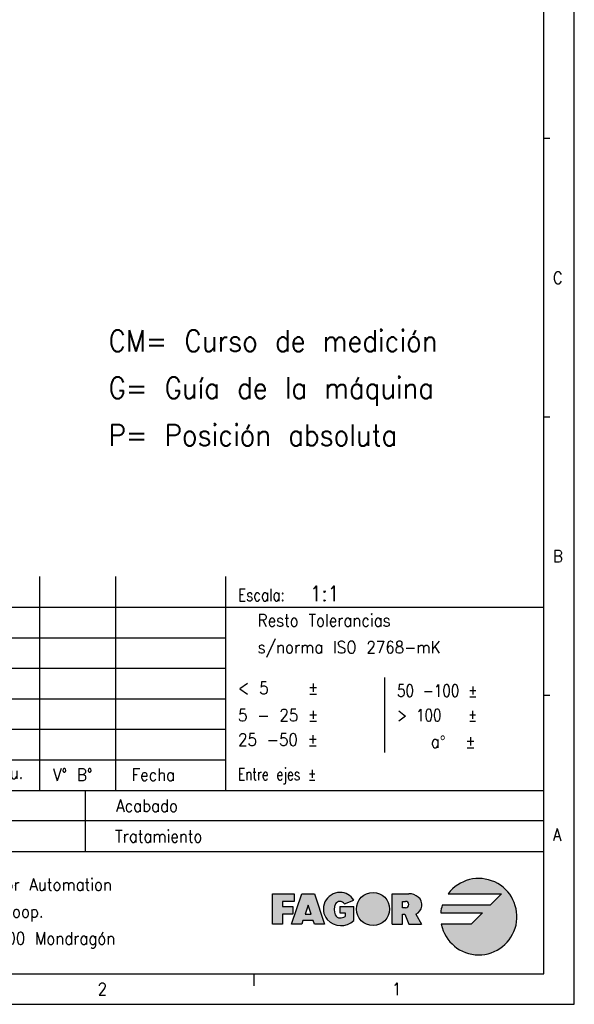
# Model space of a CAD drawing. Header units: millimetres. Extents: x -285 to 2170, y -283 to 203.
# Tile 11 of 33: x 218 to 309, y -217 to -56. Entities that reach past the tile are written whole.
import ezdxf

# ---------------------------------------------------------------- set-up
doc = ezdxf.new("R2010")
doc.units = ezdxf.units.MM
doc.layers.add('1', color=7, linetype='Continuous')
doc.styles.add('CONVERTER_11', font='txt.shx', dxfattribs={"width": 0.9})
doc.styles.add('CONVERTER_12', font='txt.shx', dxfattribs={"width": 0.81})
doc.styles.add('CONVERTER_13', font='txt.shx', dxfattribs={"width": 0.72})

# ---------------------------------------------------------------- blocks, each defined once
blk = doc.blocks.new('tolerancias', base_point=(252.2098802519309, -182.0197288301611))
at = {"layer": '1', "color": 2, "char_height": 2, "line_spacing_factor": 1.32052821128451}
for s, insert, attachment_point, style in [('Resto Tolerancias\\Ps/norma ISO 2768-mK', (257.4198552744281, -156.7119726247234), 4, 'CONVERTER_11'), ('< 5    ±', (254.2098802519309, -166.241923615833), 7, 'CONVERTER_11'), ('50 -100 ±', (280.2098802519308, -166.6999236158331), 7, 'CONVERTER_12'), ('5 - 25 ±', (254.2098802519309, -170.6999236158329), 7, 'CONVERTER_11'), ('> 100   ±', (280.2098802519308, -170.6999236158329), 7, 'CONVERTER_12'), ('a{\\Fgdt;~}  ±', (285.7353826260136, -175.0258946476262), 7, 'CONVERTER_11'), ('25 -50 ±', (254.2098802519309, -174.699923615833), 7, 'CONVERTER_11')]:
    blk.add_mtext(s, dxfattribs=dict(at, insert=insert, attachment_point=attachment_point, style=style))
blk = doc.blocks.new('Marco_a2', base_point=(304.2098802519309, -212.0197288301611))
at = {"layer": '1', "linetype": 'Continuous'}
h = blk.add_hatch(color=2, dxfattribs=at)
edge = h.paths.add_edge_path()
edge.add_line((295.4520221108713, -200.8011115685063), (287.6149021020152, -200.8011115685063))
edge.add_arc((293.5770221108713, -202.6761115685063), 6.250000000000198, 162.5423968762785, 174.2608295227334)
edge.add_line((287.3583506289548, -202.0511115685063), (294.2020221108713, -202.0511115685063))
edge.add_line((294.2020221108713, -202.0511115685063), (292.3270221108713, -203.9261115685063))
edge.add_line((292.3270221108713, -203.9261115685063), (287.4532977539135, -203.9261115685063))
edge.add_arc((293.5770221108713, -202.6761115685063), 6.249999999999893, 191.5369590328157, 503.130102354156)
edge.add_line((288.5770221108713, -198.9261115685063), (297.3270221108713, -198.9261115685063))
edge.add_line((297.3270221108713, -198.9261115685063), (295.4520221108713, -200.8011115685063))
blk.add_hatch(color=2, dxfattribs=at).paths.add_polyline_path([(263.3686887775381, -198.9261115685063), (263.3686887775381, -200.1761115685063), (261.4936887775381, -200.1761115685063), (261.4936887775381, -201.0094449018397), (263.1603554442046, -201.0094449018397), (263.1603554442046, -201.8427782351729), (263.1603554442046, -202.2594449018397), (261.4936887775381, -202.2594449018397), (261.4936887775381, -203.9261115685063), (259.8270221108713, -203.9261115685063), (259.8270221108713, -198.9261115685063)])
h = blk.add_hatch(color=2, dxfattribs=at)
h.paths.add_polyline_path([(268.3686887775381, -203.9261115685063), (266.7020221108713, -203.9261115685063), (266.4936887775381, -203.3011115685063), (264.8270221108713, -203.3011115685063), (264.6186887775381, -203.9261115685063), (262.9520221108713, -203.9261115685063), (264.6186887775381, -198.9261115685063), (266.7020221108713, -198.9261115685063)])
h.paths.add_polyline_path([(265.1742443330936, -202.2594449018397), (266.1464665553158, -202.2594449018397), (265.6603554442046, -200.8011115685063)], flags=16)
h = blk.add_hatch(color=2, dxfattribs=at)
edge = h.paths.add_edge_path()
edge.add_arc((271.0473643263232, -201.0301720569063), 3.104272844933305, 223.1289646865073, 312.9832702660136)
edge.add_line((273.163810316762, -203.3011115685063), (273.163810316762, -201.0094449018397))
edge.add_line((273.163810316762, -201.0094449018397), (270.8721436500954, -201.0094449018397))
edge.add_line((270.8721436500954, -201.0094449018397), (270.8721436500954, -202.0511115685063))
edge.add_line((270.8721436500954, -202.0511115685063), (271.7054769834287, -202.0511115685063))
edge.add_line((271.7054769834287, -202.0511115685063), (271.7054769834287, -202.6761115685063))
edge.add_arc((270.8721436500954, -201.1136115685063), 1.7708333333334, 270, 298.0724869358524, ccw=False)
edge.add_arc((270.8721436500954, -202.0511115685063), 0.8333333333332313, 202.6198649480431, 270, ccw=False)
edge.add_arc((272.1221436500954, -201.5302782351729), 2.187500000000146, 154.6230664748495, 202.6198649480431, ccw=False)
edge.add_arc((270.8697757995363, -201.0094482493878), 0.8353864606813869, 29.918998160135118, 150.0810018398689, ccw=False)
edge.add_line((271.5938314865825, -200.5927782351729), (273.1508661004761, -199.9677782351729))
edge.add_arc((270.8686887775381, -201.4261115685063), 2.708333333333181, 32.57897039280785, 90)
edge.add_arc((270.8686887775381, -201.4261115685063), 2.7083333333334, 90, 219.5977388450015)
h = blk.add_hatch(color=2, dxfattribs=at)
edge = h.paths.add_edge_path()
edge.add_arc((276.2851822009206, -201.4261115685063), 2.708333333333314, 0, 360)
h = blk.add_hatch(color=2, dxfattribs=at)
edge = h.paths.add_edge_path()
edge.add_line((281.0947335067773, -198.9261115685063), (279.4280668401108, -198.9261115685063))
edge.add_line((279.4280668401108, -198.9261115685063), (279.4280668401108, -203.9261115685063))
edge.add_line((279.4280668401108, -203.9261115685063), (281.0947335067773, -203.9261115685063))
edge.add_line((281.0947335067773, -203.9261115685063), (281.0947335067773, -202.2594449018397))
edge.add_line((281.0947335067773, -202.2594449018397), (281.5114001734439, -202.2594449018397))
edge.add_line((281.5114001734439, -202.2594449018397), (282.1364001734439, -203.9261115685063))
edge.add_line((282.1364001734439, -203.9261115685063), (284.2181257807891, -203.9261115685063))
edge.add_line((284.2181257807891, -203.9261115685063), (283.2915513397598, -202.2594449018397))
edge.add_arc((282.6421219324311, -200.7497949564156), 1.643411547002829, 293.2766705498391, 410.7613098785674)
edge.add_arc((282.1364001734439, -201.3690169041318), 2.442905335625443, 50.76130987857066, 90)
edge.add_line((282.1364001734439, -198.9261115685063), (281.0947335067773, -198.9261115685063))
edge = h.paths.add_edge_path(flags=16)
edge.add_line((281.6155668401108, -201.2177782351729), (281.0947335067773, -201.2177782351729))
edge.add_line((281.0947335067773, -201.2177782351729), (281.0947335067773, -200.1761115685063))
edge.add_line((281.0947335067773, -200.1761115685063), (281.6155668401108, -200.1761115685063))
edge.add_arc((281.6155668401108, -200.6969449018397), 0.5208333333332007, -90, 90, ccw=False)
at = {"layer": '1', "color": 2, "linetype": 'Continuous'}
for p, q in [((309.2098802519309, -217.0197288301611), (309.2098802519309, 202.9802711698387)), ((305.2098802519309, -75.35306215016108), (304.2098802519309, -75.35306215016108)), ((305.2098802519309, -120.9086177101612), (304.2098802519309, -120.9086177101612)), ((119.209880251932, -152.0197288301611), (304.2098802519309, -152.0197288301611)), ((119.209880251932, -157.0197288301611), (252.2098802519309, -157.0197288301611)), ((119.209880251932, -162.0197288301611), (252.2098802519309, -162.0197288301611)), ((278.2098802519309, -175.8195195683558), (278.2098802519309, -163.518067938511)), ((119.209880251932, -167.0197288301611), (252.2098802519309, -167.0197288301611)), ((305.2098802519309, -166.4641732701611), (304.2098802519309, -166.4641732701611)), ((119.209880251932, -172.0197288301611), (252.2098802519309, -172.0197288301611)), ((119.209880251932, -177.0197288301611), (252.2098802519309, -177.0197288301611)), ((304.2098802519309, -187.0197288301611), (119.209880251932, -187.0197288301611)), ((259.8270221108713, -203.9261115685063), (259.8270221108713, -198.9261115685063)), ((259.8270221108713, -198.9261115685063), (263.3686887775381, -198.9261115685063)), ((262.9520221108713, -203.9261115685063), (264.6186887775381, -198.9261115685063)), ((263.3686887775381, -198.9261115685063), (263.3686887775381, -200.1761115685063)), ((264.6186887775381, -198.9261115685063), (266.7020221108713, -198.9261115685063)), ((266.7020221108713, -198.9261115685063), (268.3686887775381, -203.9261115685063)), ((279.4280668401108, -198.9261115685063), (281.0947335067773, -198.9261115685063)), ((279.4280668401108, -203.9261115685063), (279.4280668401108, -198.9261115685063)), ((281.0947335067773, -198.9261115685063), (282.1364001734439, -198.9261115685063)), ((288.5770221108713, -198.9261115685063), (297.3270221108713, -198.9261115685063)), ((297.3270221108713, -198.9261115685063), (295.4520221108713, -200.8011115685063)), ((263.3686887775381, -200.1761115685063), (261.4936887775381, -200.1761115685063)), ((261.4936887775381, -200.1761115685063), (261.4936887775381, -201.0094449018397)), ((261.4936887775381, -201.0094449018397), (263.1603554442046, -201.0094449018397)), ((263.1603554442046, -201.0094449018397), (263.1603554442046, -201.8427782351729)), ((265.6603554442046, -200.8011115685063), (265.1742443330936, -202.2594449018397)), ((266.1464665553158, -202.2594449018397), (265.6603554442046, -200.8011115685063)), ((270.8721436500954, -201.0094449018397), (270.8721436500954, -202.0511115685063)), ((270.8721436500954, -201.0094449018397), (273.163810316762, -201.0094449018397)), ((271.5938314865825, -200.5927782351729), (273.1508661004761, -199.9677782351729)), ((273.163810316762, -203.3011115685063), (273.163810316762, -201.0094449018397)), ((281.0947335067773, -201.2177782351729), (281.0947335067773, -200.1761115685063)), ((281.0947335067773, -200.1761115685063), (281.6155668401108, -200.1761115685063)), ((281.6155668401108, -201.2177782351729), (281.0947335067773, -201.2177782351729)), ((295.4520221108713, -200.8011115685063), (287.6149021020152, -200.8011115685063)), ((263.1603554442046, -202.2594449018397), (261.4936887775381, -202.2594449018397)), ((261.4936887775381, -202.2594449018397), (261.4936887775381, -203.9261115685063)), ((263.1603554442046, -201.8427782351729), (263.1603554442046, -202.2594449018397)), ((265.1742443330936, -202.2594449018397), (266.1464665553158, -202.2594449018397)), ((270.8721436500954, -202.0511115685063), (271.7054769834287, -202.0511115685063)), ((271.7054769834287, -202.0511115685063), (271.7054769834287, -202.6761115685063)), ((281.0947335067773, -202.2594449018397), (281.5114001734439, -202.2594449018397)), ((281.0947335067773, -203.9261115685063), (281.0947335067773, -202.2594449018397)), ((281.5114001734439, -202.2594449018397), (282.1364001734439, -203.9261115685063)), ((283.2915513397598, -202.2594449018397), (284.2181257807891, -203.9261115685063)), ((287.3583506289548, -202.0511115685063), (294.2020221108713, -202.0511115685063)), ((294.2020221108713, -202.0511115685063), (292.3270221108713, -203.9261115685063)), ((261.4936887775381, -203.9261115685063), (259.8270221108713, -203.9261115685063)), ((264.6186887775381, -203.9261115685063), (262.9520221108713, -203.9261115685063)), ((264.8270221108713, -203.3011115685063), (264.6186887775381, -203.9261115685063)), ((266.4936887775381, -203.3011115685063), (264.8270221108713, -203.3011115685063)), ((266.7020221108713, -203.9261115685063), (266.4936887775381, -203.3011115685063)), ((268.3686887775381, -203.9261115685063), (266.7020221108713, -203.9261115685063)), ((279.4280668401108, -203.9261115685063), (281.0947335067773, -203.9261115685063)), ((282.1364001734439, -203.9261115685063), (284.2181257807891, -203.9261115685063)), ((292.3270221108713, -203.9261115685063), (287.4532977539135, -203.9261115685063)), ((256.7932135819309, -212.0197288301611), (256.7932135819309, -214.0197288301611)), ((-284.7901197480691, -217.0197288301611), (309.2098802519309, -217.0197288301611))]:
    blk.add_line(p, q, dxfattribs=at)
at = {"layer": '1', "color": 7, "linetype": 'Continuous'}
for p, q in [((304.2098802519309, -212.0197288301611), (304.2098802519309, 197.9802711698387)), ((221.7098802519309, -147.0197288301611), (221.7098802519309, -182.0197288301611)), ((234.2098802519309, -182.0197288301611), (234.2098802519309, -147.0197288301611)), ((252.2098802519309, -182.0197288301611), (252.2098802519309, -147.0197288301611)), ((199.2098802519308, -182.0197288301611), (304.2098802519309, -182.0197288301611)), ((229.2098802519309, -182.0197288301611), (229.2098802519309, -192.0197288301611)), ((119.209880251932, -192.0197288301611), (304.2098802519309, -192.0197288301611)), ((-264.7901197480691, -212.0197288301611), (304.2098802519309, -212.0197288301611))]:
    blk.add_line(p, q, dxfattribs=at)
at = {"layer": '1', "color": 2, "linetype": 'Continuous'}
blk.add_circle((276.2851822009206, -201.4261115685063), 2.708333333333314, dxfattribs=at)
for centre, radius, start, end in [((293.5770221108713, -202.6761115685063), 6.249999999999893, 191.5369590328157, 143.130102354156), ((270.8686887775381, -201.4261115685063), 2.7083333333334, 90, 219.5977388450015), ((270.8686887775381, -201.4261115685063), 2.708333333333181, 32.57897039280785, 90), ((282.1364001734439, -201.3690169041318), 2.442905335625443, 50.76130987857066, 90), ((282.6421219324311, -200.7497949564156), 1.643411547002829, 293.2766705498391, 50.76130987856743), ((272.1221436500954, -201.5302782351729), 2.187500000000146, 154.6230664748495, 202.619864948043), ((270.8697757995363, -201.0094482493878), 0.8353864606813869, 29.91899816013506, 150.0810018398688), ((281.6155668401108, -200.6969449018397), 0.5208333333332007, 270, 90), ((293.5770221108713, -202.6761115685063), 6.250000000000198, 162.5423968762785, 174.2608295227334), ((270.8721436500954, -202.0511115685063), 0.8333333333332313, 202.6198649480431, 270), ((270.8721436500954, -201.1136115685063), 1.7708333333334, 270, 298.0724869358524), ((271.0473643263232, -201.0301720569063), 3.104272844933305, 223.1289646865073, 312.9832702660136)]:
    blk.add_arc(centre, radius, start, end, dxfattribs=at)
at = {"layer": '1', "color": 2, "style": 'CONVERTER_12', "width": 0.81}
blk.add_text('Escala:', height=2, dxfattribs=at).set_placement((254.2098802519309, -151.0197288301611))
at = {"layer": '1', "color": 2, "char_height": 2}
for s, insert, attachment_point, line_spacing_factor, style in [('C', (305.7098802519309, -98.13083993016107), 4, 1.20048019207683, 'CONVERTER_11'), ('B', (305.7098802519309, -143.6863954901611), 4, 1.20048019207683, 'CONVERTER_11'), ('Propu.', (211.2975732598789, -179.4519769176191), 4, 1.32052821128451, 'CONVERTER_11'), ('V° B°', (223.946333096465, -179.4519769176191), 4, 1.20048019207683, 'CONVERTER_11'), ('Fecha', (236.8037390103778, -179.4519769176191), 4, 1.32052821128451, 'CONVERTER_11'), ('Entre ejes ±', (254.2098802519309, -181.0197288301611), 7, 1.32052821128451, 'CONVERTER_13'), ('Acabado', (244.3758618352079, -184.5197288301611), 6, 1.32052821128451, 'CONVERTER_11'), ('Tratamiento', (248.3758618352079, -189.5197288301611), 6, 1.32052821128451, 'CONVERTER_11'), ('A', (305.7098802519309, -189.2419510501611), 4, 1.20048019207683, 'CONVERTER_11'), ('Fagor Automation\\PS. Coop.\\P20500 Mondragón', (211.6833092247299, -202.1551470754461), 4, 1.32052821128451, 'CONVERTER_11'), ('2', (231.2353066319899, -214.5147636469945), 4, 1.20048019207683, 'CONVERTER_11'), ('1', (279.4015469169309, -214.5220903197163), 4, 1.20048019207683, 'CONVERTER_11')]:
    blk.add_mtext(s, dxfattribs=dict(at, insert=insert, attachment_point=attachment_point, line_spacing_factor=line_spacing_factor, style=style))
blk = doc.blocks.new('Top', base_point=(304.2098802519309, -212.0197288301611))
blk.add_blockref('Marco_a2', (304.2098802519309, -212.0197288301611))
at = {"layer": '1'}
blk.add_blockref('tolerancias', (252.2098802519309, -182.0197288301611), dxfattribs=at)

msp = doc.modelspace()

# ---------------------------------------------------------------- block references
msp.add_blockref('Top', (304.2098802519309, -212.0197288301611))

# ---------------------------------------------------------------- texts
at = {"layer": '1', "color": 2, "style": 'CONVERTER_11', "width": 0.9}
msp.add_text('1:1', height=2.5, dxfattribs=at).set_placement((265.952865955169, -151.04383885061))
at = {"layer": '1', "color": 2, "insert": (233.03275067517, -125.610324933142), "char_height": 3.5, "attachment_point": 7, "line_spacing_factor": 1.32052821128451, "style": 'CONVERTER_11'}
msp.add_mtext('CM= Curso de medición\\PG= Guía de la máquina\\PP= Posición absoluta', dxfattribs=at)

doc.saveas('drawing.dxf')
